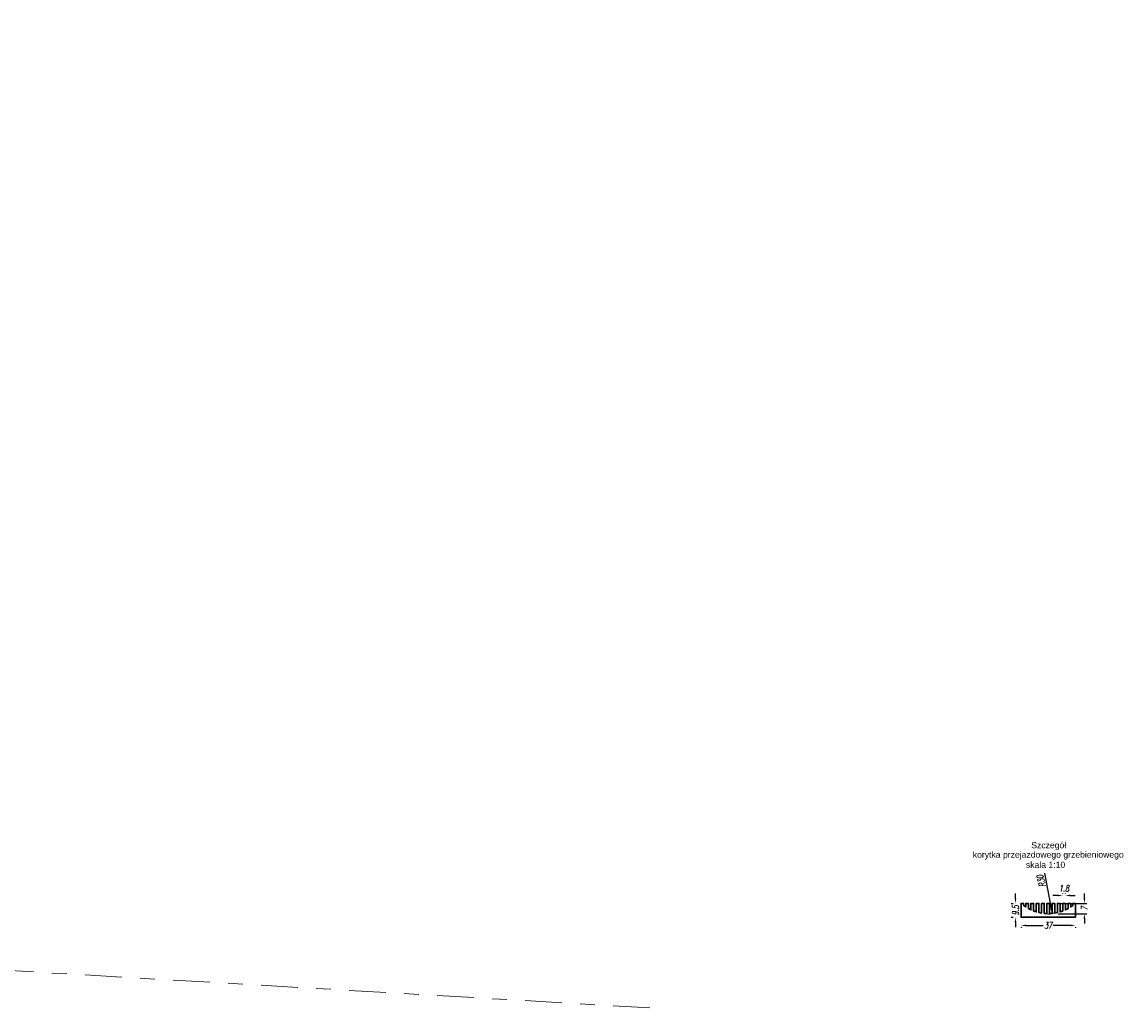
# Model space of a CAD drawing. Header units: metres. Extents: x 7443217.8 to 7443294, y 5637144.8 to 5637207.3.
# Tile 4 of 23: x 7443247.2 to 7443254.7, y 5637166.4 to 5637173.1. Entities that reach past the tile are written whole.
import ezdxf
from ezdxf.enums import TextEntityAlignment as Align

# ---------------------------------------------------------------- set-up
doc = ezdxf.new("R2010")
doc.units = ezdxf.units.M
doc.linetypes.add('CIĄGŁA', pattern=[0])
doc.linetypes.add('DASHDOT2', pattern=[0.5, 0.25, -0.125, 0, -0.125])
doc.layers.get('Defpoints').update_dxf_attribs({"true_color": 0x999999})
doc.layers.add('+wymiar', color=7, linetype='Continuous', lineweight=9)
doc.layers.add('cienko', color=7, linetype='CIĄGŁA', lineweight=30)
doc.layers.add('3_p', color=7, linetype='Continuous')
doc.styles.add('ITALIA', font='italic.shx', dxfattribs={"width": 0.7})
doc.styles.add('style4', font='arial.ttf', dxfattribs={"height": 21})
doc.dimstyles.new('SZCZEGÓŁY_20', dxfattribs={"dimscale": 0.333333, "dimtxt": 0.13, "dimasz": 0.1, "dimexe": 0.05, "dimexo": 0.2, "dimgap": 0.02, "dimtad": 0, "dimdec": 1, "dimlfac": 100, "dimdsep": 46, "dimtxsty": 'ITALIA', "dimcen": 0.09, "dimadec": 0, "dimazin": 0, "dimtfac": 1, "dimtdec": 1, "dimtofl": 0, "dimtmove": 2, "dimatfit": 3, "dimfxl": 1, "dimtolj": 1, "dimarcsym": 0})

# ---------------------------------------------------------------- blocks, each defined once
blk = doc.blocks.new('*D918')
at = {"layer": '+wymiar', "color": 0, "lineweight": -2, "transparency": 16777216}
for p, q in [((7443254.2009, 5637167.1825), (7443254.1676, 5637167.1825)), ((7443254.2343, 5637167.1956), (7443254.2343, 5637167.1992)), ((7443254.2523, 5637167.1956), (7443254.2523, 5637167.1992)), ((7443254.2856, 5637167.1825), (7443254.3189, 5637167.1825))]:
    blk.add_line(p, q, dxfattribs=at)
at = {"layer": '+wymiar', "color": 0, "lineweight": 13, "transparency": 16777216}
for points in [[(7443254.2009, 5637167.1881), (7443254.2009, 5637167.1769), (7443254.2343, 5637167.1825)], [(7443254.2856, 5637167.1881), (7443254.2856, 5637167.1769), (7443254.2523, 5637167.1825)]]:
    blk.add_solid(points, dxfattribs=at)
at = {"layer": 'Defpoints', "color": 0, "lineweight": 13, "transparency": 16777216}
for p in [(7443254.2523, 5637167.1825), (7443254.2343, 5637167.1289), (7443254.2523, 5637167.1289)]:
    blk.add_point(p, dxfattribs=at)
at = {"layer": '+wymiar', "color": 0, "transparency": 16777216, "insert": (7443254.2433, 5637167.2308), "char_height": 0.04333, "attachment_point": 5, "style": 'ITALIA'}
blk.add_mtext('\\A1;1.8', dxfattribs=at)
blk = doc.blocks.new('*D919')
at = {"layer": '+wymiar', "color": 0, "lineweight": -2, "transparency": 16777216}
for p, q in [((7443253.9503, 5637166.9673), (7443253.9503, 5637166.962)), ((7443253.9836, 5637166.9787), (7443254.1019, 5637166.9787)), ((7443254.2869, 5637166.9787), (7443254.1687, 5637166.9787)), ((7443254.3203, 5637166.9673), (7443254.3203, 5637166.962))]:
    blk.add_line(p, q, dxfattribs=at)
at = {"layer": '+wymiar', "color": 0, "lineweight": 13, "transparency": 16777216}
for points in [[(7443253.9836, 5637166.9842), (7443253.9836, 5637166.9731), (7443253.9503, 5637166.9787)], [(7443254.2869, 5637166.9842), (7443254.2869, 5637166.9731), (7443254.3203, 5637166.9787)]]:
    blk.add_solid(points, dxfattribs=at)
at = {"layer": 'Defpoints', "color": 0, "lineweight": 13, "transparency": 16777216}
for p in [(7443253.9503, 5637167.0339), (7443254.3203, 5637167.0339), (7443254.3203, 5637166.9787)]:
    blk.add_point(p, dxfattribs=at)
at = {"layer": '+wymiar', "color": 0, "transparency": 16777216, "insert": (7443254.1353, 5637166.9787), "char_height": 0.04333, "attachment_point": 5, "style": 'ITALIA'}
blk.add_mtext('\\A1;37', dxfattribs=at)
blk = doc.blocks.new('*D920')
at = {"layer": '+wymiar', "color": 0, "lineweight": -2, "transparency": 16777216}
for p, q in [((7443253.9128, 5637167.1623), (7443253.9128, 5637167.1956)), ((7443253.8836, 5637167.1289), (7443253.8961, 5637167.1289)), ((7443253.8836, 5637167.0339), (7443253.8961, 5637167.0339)), ((7443253.9128, 5637167.0006), (7443253.9128, 5637166.9673))]:
    blk.add_line(p, q, dxfattribs=at)
at = {"layer": '+wymiar', "color": 0, "lineweight": 13, "transparency": 16777216}
for points in [[(7443253.9073, 5637167.1623), (7443253.9184, 5637167.1623), (7443253.9128, 5637167.1289)], [(7443253.9073, 5637167.0006), (7443253.9184, 5637167.0006), (7443253.9128, 5637167.0339)]]:
    blk.add_solid(points, dxfattribs=at)
at = {"layer": 'Defpoints', "color": 0, "lineweight": 13, "transparency": 16777216}
for p in [(7443253.9128, 5637167.1289), (7443253.9503, 5637167.1289), (7443253.9503, 5637167.0339)]:
    blk.add_point(p, dxfattribs=at)
at = {"layer": '+wymiar', "color": 0, "transparency": 16777216, "insert": (7443253.9128, 5637167.0814), "char_height": 0.04333, "attachment_point": 5, "rotation": 90, "style": 'ITALIA'}
blk.add_mtext('\\A1;9.5', dxfattribs=at)
blk = doc.blocks.new('*D921')
at = {"layer": '+wymiar', "color": 0, "lineweight": -2, "transparency": 16777216}
for p, q in [((7443254.3822, 5637167.1623), (7443254.3822, 5637167.1956)), ((7443254.2033, 5637167.1289), (7443254.3988, 5637167.1289)), ((7443254.2033, 5637167.0587), (7443254.3988, 5637167.0587)), ((7443254.3822, 5637167.0254), (7443254.3822, 5637166.9921))]:
    blk.add_line(p, q, dxfattribs=at)
at = {"layer": '+wymiar', "color": 0, "lineweight": 13, "transparency": 16777216}
for points in [[(7443254.3766, 5637167.1623), (7443254.3877, 5637167.1623), (7443254.3822, 5637167.1289)], [(7443254.3766, 5637167.0254), (7443254.3877, 5637167.0254), (7443254.3822, 5637167.0587)]]:
    blk.add_solid(points, dxfattribs=at)
at = {"layer": 'Defpoints', "color": 0, "lineweight": 13, "transparency": 16777216}
for p in [(7443254.1366, 5637167.1289), (7443254.3822, 5637167.1289), (7443254.1366, 5637167.0587)]:
    blk.add_point(p, dxfattribs=at)
at = {"layer": '+wymiar', "color": 0, "transparency": 16777216, "insert": (7443254.3822, 5637167.0938), "char_height": 0.04333, "attachment_point": 5, "rotation": 90, "style": 'ITALIA'}
blk.add_mtext('\\A1;7', dxfattribs=at)
blk = doc.blocks.new('*D922')
at = {"layer": '+wymiar', "color": 0, "lineweight": -2, "ltscale": 0.1, "transparency": 16777216}
blk.add_line((7443254.1111, 5637167.335), (7443254.1562, 5637167.093), dxfattribs=at)
blk.add_arc((7443254.1111, 5637167.335), 0.2795, 274.40175, 283.97742, dxfattribs=at)
at = {"layer": '+wymiar', "color": 0, "lineweight": 13, "ltscale": 0.1, "transparency": 16777216}
blk.add_solid([(7443254.1616, 5637167.094), (7443254.1507, 5637167.092), (7443254.1623, 5637167.0602)], dxfattribs=at)
at = {"layer": 'Defpoints', "color": 0, "lineweight": 13, "ltscale": 0.1, "transparency": 16777216}
for p in [(7443254.1111, 5637167.335), (7443254.1623, 5637167.0602)]:
    blk.add_point(p, dxfattribs=at)
at = {"layer": '+wymiar', "color": 0, "ltscale": 0.1, "transparency": 16777216, "insert": (7443251.7339, 5637180.0858), "char_height": 0.04333, "attachment_point": 5, "rotation": 280.56042, "style": 'ITALIA'}
blk.add_mtext('\\A1;R27.9', dxfattribs=at)

msp = doc.modelspace()

# ---------------------------------------------------------------- linework, layer by layer
at = {"layer": '3_p', "color": 92, "linetype": 'DASHDOT2', "lineweight": 9}
msp.add_lwpolyline([(7443251.4235, 5637166.417), (7443246.6851, 5637166.6936), (7443245.6241, 5637166.4697), (7443244.1321, 5637166.5291), (7443242.0543, 5637166.6251), (7443240.1932, 5637166.5283), (7443236.0645, 5637166.7073), (7443231.0972, 5637167.1986)], dxfattribs=at)
at = {"layer": 'cienko', "flags": 128}
msp.add_lwpolyline([(7443254.1443, 5637167.0591, 0.01614), (7443254.1623, 5637167.0602), (7443254.1623, 5637167.1289), (7443254.1803, 5637167.1289), (7443254.1803, 5637167.0626, 0.016416), (7443254.1983, 5637167.0661), (7443254.1983, 5637167.1289), (7443254.2163, 5637167.1289), (7443254.2163, 5637167.0709, 0.017014), (7443254.2343, 5637167.0771), (7443254.2343, 5637167.1289), (7443254.2523, 5637167.1289), (7443254.2523, 5637167.0846, 0.018049), (7443254.2703, 5637167.0937), (7443254.2703, 5637167.1289), (7443254.2883, 5637167.1289), (7443254.2883, 5637167.1045, 0.015282), (7443254.3023, 5637167.1143), (7443254.3023, 5637167.1289), (7443254.3203, 5637167.1289), (7443254.3203, 5637167.0339), (7443253.9503, 5637167.0339), (7443253.9503, 5637167.1289), (7443253.9683, 5637167.1289), (7443253.9685, 5637167.1142, 0.015047), (7443253.9823, 5637167.1045), (7443253.9823, 5637167.1045), (7443253.9823, 5637167.1289), (7443254.0003, 5637167.1289), (7443254.0003, 5637167.0937, 0.018049), (7443254.0183, 5637167.0846), (7443254.0183, 5637167.1289), (7443254.0363, 5637167.1289), (7443254.0363, 5637167.0771, 0.017014), (7443254.0543, 5637167.0709), (7443254.0543, 5637167.1289), (7443254.0723, 5637167.1289), (7443254.0723, 5637167.0661, 0.016416), (7443254.0903, 5637167.0626), (7443254.0903, 5637167.1289), (7443254.1083, 5637167.1289), (7443254.1083, 5637167.0602, 0.01614), (7443254.1263, 5637167.0591), (7443254.1263, 5637167.1289), (7443254.1443, 5637167.1289), (7443254.1443, 5637167.0589)], format="xyb", dxfattribs=at)

# ---------------------------------------------------------------- texts
at = {"layer": '+wymiar', "insert": (7443254.0883, 5637167.2812), "char_height": 0.04333, "attachment_point": 5, "rotation": 105, "style": 'ITALIA'}
msp.add_mtext('\\A1;R30', dxfattribs=at)
at = {"lineweight": 5, "style": 'style4'}
for s, p in [('Szczegół', (7443254.1392, 5637167.5039)), ('korytka przejazdowego grzebieniowego', (7443254.1358, 5637167.4399)), ('skala 1:10', (7443254.1175, 5637167.3708))]:
    msp.add_text(s, height=0.042, dxfattribs=at).set_placement(p, align=Align.CENTER)

# ---------------------------------------------------------------- dimensions: what is measured, and where the dimension line sits
at = {"layer": '+wymiar', "ltscale": 0.1}
dim = msp.add_radius_dim(center=(7443254.11106, 5637167.33497), mpoint=(7443254.16227, 5637167.06024), dimstyle='SZCZEGÓŁY_20', dxfattribs=at)
dim.commit()
dim.dimension.update_dxf_attribs({"geometry": '*D922', "text_midpoint": (7443251.73392, 5637180.08581), "dimtype": 164})
at = {"layer": '+wymiar'}
for p1, p2, distance, picture, middle in [((7443254.2343, 5637167.1289), (7443254.2523, 5637167.1289), 0.0536, '*D918', (7443254.2433, 5637167.2308)), ((7443253.9503, 5637167.0339), (7443253.9503, 5637167.1289), 0.0375, '*D920', (7443253.9128, 5637167.0814)), ((7443253.9503, 5637167.0339), (7443254.3203, 5637167.0339), -0.0552, '*D919', (7443254.1353, 5637166.9787))]:
    dim = msp.add_aligned_dim(p1=p1, p2=p2, distance=distance, dimstyle='SZCZEGÓŁY_20', dxfattribs=at)
    dim.commit()
    dim.dimension.update_dxf_attribs({"geometry": picture, "text_midpoint": middle})
dim = msp.add_linear_dim(base=(7443254.3822, 5637167.1289), p1=(7443254.1366, 5637167.0587), p2=(7443254.1366, 5637167.1289), angle=90, dimstyle='SZCZEGÓŁY_20', dxfattribs=at)
dim.commit()
dim.dimension.update_dxf_attribs({"geometry": '*D921', "text_midpoint": (7443254.3822, 5637167.0938)})

doc.saveas('drawing.dxf')
